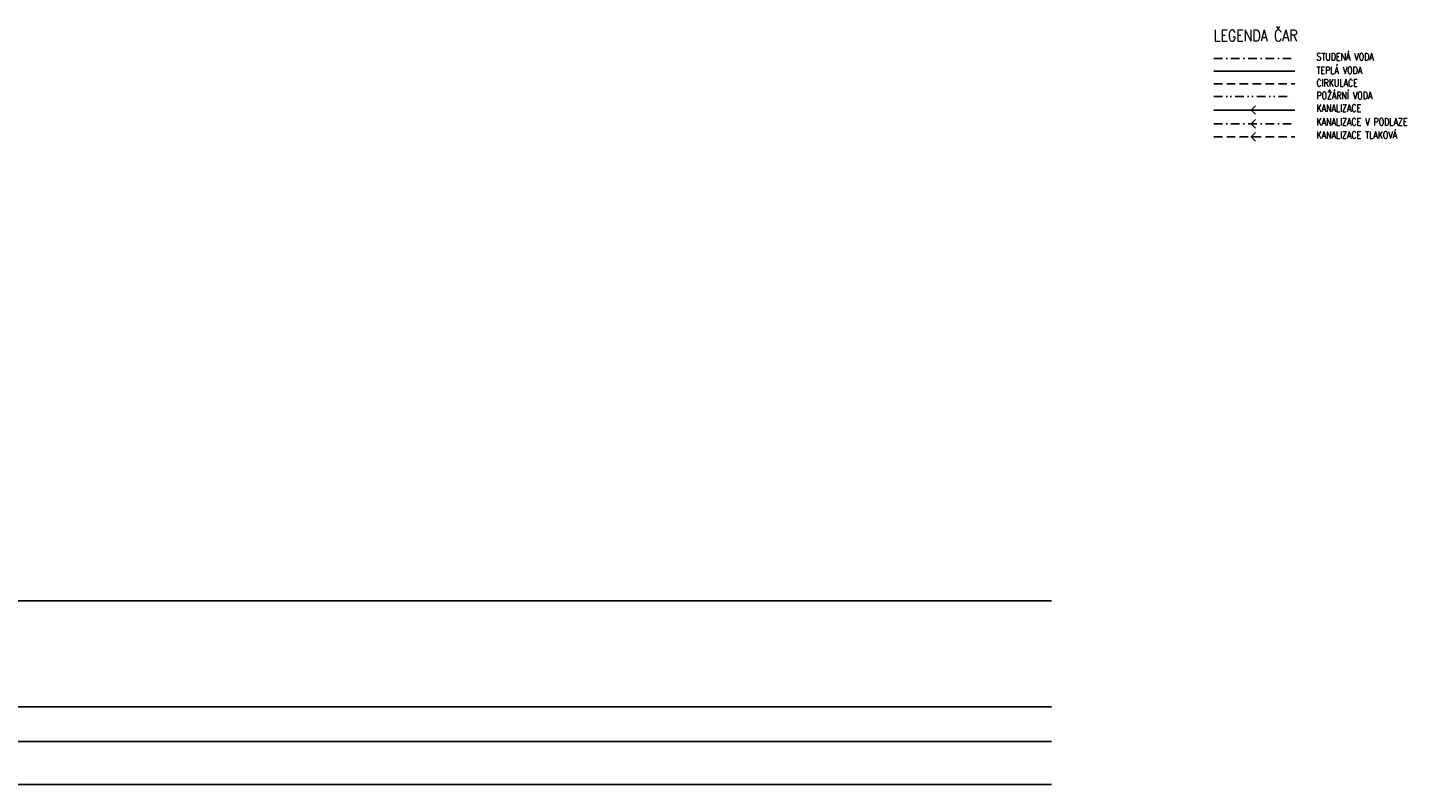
# Model space of a CAD drawing. Extents: x -388847 to -134749, y 81682 to 194994.
# Tile 12 of 23: x -209841 to -185862, y 91458 to 104647. Entities that reach past the tile are written whole.
import ezdxf

# ---------------------------------------------------------------- set-up
doc = ezdxf.new("R2010")
doc.units = 0
doc.header["$MEASUREMENT"] = 0
for name, pattern in [('DASHDOT', [1, 0.5, -0.25, 0, -0.25]), ('DASHED', [0.75, 0.5, -0.25]), ('DIVIDE', [1.25, 0.5, -0.25, 0, -0.25, 0, -0.25])]:
    doc.linetypes.add(name, pattern=pattern)
for name, color, linetype in [('ZT-KAN', 3, 'Continuous'), ('ZT-KANSPL', 3, 'Continuous'), ('ZT-PLYN', 40, 'PLYN'), ('ZT-POPIS', 1, 'Continuous'), ('ZT-VOD', 1, 'Continuous')]:
    doc.layers.add(name, color=color, linetype=linetype)
doc.styles.add('SIMPLEX', font='SIMPLEX.shx', dxfattribs={"width": 0.8})
doc.styles.add('SIMPLEXC', font='simplexc', dxfattribs={"width": 0.8})
doc.linetypes.add('PLYN', pattern='A,5,-0.2,[1,ZT01-R14,S=0.2,R=0,X=0,Y=0],-0.6', length=5.8)

# ---------------------------------------------------------------- blocks, each defined once
blk = doc.blocks.new('HRDLO_PL')
at = {"layer": 'ZT-KAN', "color": 7}
for q in [(0, 99.999998), (0, -99.999998)]:
    blk.add_line((-99.999998, 0), q, dxfattribs=at)

msp = doc.modelspace()

# ---------------------------------------------------------------- linework, layer by layer
at = {"layer": 'ZT-KAN', "ltscale": 50}
msp.add_line((-189182.7, 103210), (-187769.7, 103210), dxfattribs=at)
at = {"layer": 'ZT-KAN', "linetype": 'DASHDOT', "ltscale": 300}
msp.add_line((-189182.7, 102971.6), (-187769.7, 102971.6), dxfattribs=at)
at = {"layer": 'ZT-KAN', "linetype": 'DASHED', "ltscale": 300}
msp.add_line((-189182.7, 102741.9), (-187769.7, 102741.9), dxfattribs=at)
at = {"layer": 'ZT-PLYN', "color": 40, "linetype": 'Continuous', "ltscale": 300}
for p, q in [((-226032.6, 94658.2), (-192008.1, 94658.2)), ((-226032.6, 92808.2), (-192008.1, 92808.2)), ((-226032.6, 92208.2), (-192008.1, 92208.2)), ((-226032.6, 91458.2), (-192008.1, 91458.2))]:
    msp.add_line(p, q, dxfattribs=at)
at = {"layer": 'ZT-VOD', "color": 131, "linetype": 'DASHDOT', "ltscale": 300}
msp.add_line((-189182.7, 104105.5), (-187769.7, 104105.5), dxfattribs=at)
at = {"layer": 'ZT-VOD', "color": 1, "ltscale": 300}
msp.add_line((-189182.7, 103885.5), (-187769.7, 103885.5), dxfattribs=at)
at = {"layer": 'ZT-VOD', "color": 1, "linetype": 'DASHED', "ltscale": 300}
msp.add_line((-189182.7, 103665.4), (-187769.7, 103665.4), dxfattribs=at)
at = {"layer": 'ZT-VOD', "color": 131, "linetype": 'DIVIDE', "ltscale": 300}
msp.add_line((-189182.7, 103445.4), (-187769.7, 103445.4), dxfattribs=at)

# ---------------------------------------------------------------- block references
at = {"layer": 'ZT-KANSPL', "xscale": 0.75, "yscale": 0.75, "zscale": 0.75}
for p in [(-188457.7, 103210), (-188457.7, 102971.6), (-188457.7, 102741.9)]:
    msp.add_blockref('HRDLO_PL', p, dxfattribs=at)

# ---------------------------------------------------------------- texts
at = {"layer": 'ZT-POPIS', "style": 'SIMPLEXC', "width": 0.8}
msp.add_text('LEGENDA ČAR', height=200, dxfattribs=at).set_placement((-189182.7, 104407.3))
at = {"layer": 'ZT-POPIS', "color": 2, "linetype": 'Continuous', "style": 'SIMPLEX', "width": 0.8}
for s, p in [('STUDENÁ VODA', (-187394, 104075.6)), ('TEPLÁ VODA', (-187394, 103839.9)), ('CIRKULACE', (-187394, 103619.8)), ('POŽÁRNÍ VODA', (-187394, 103399.8)), ('KANALIZACE', (-187394, 103180.1)), ('KANALIZACE V PODLAZE', (-187394, 102941.7)), ('KANALIZACE TLAKOVÁ', (-187394, 102712))]:
    msp.add_text(s, height=125, dxfattribs=at).set_placement(p)

doc.saveas('drawing.dxf')
